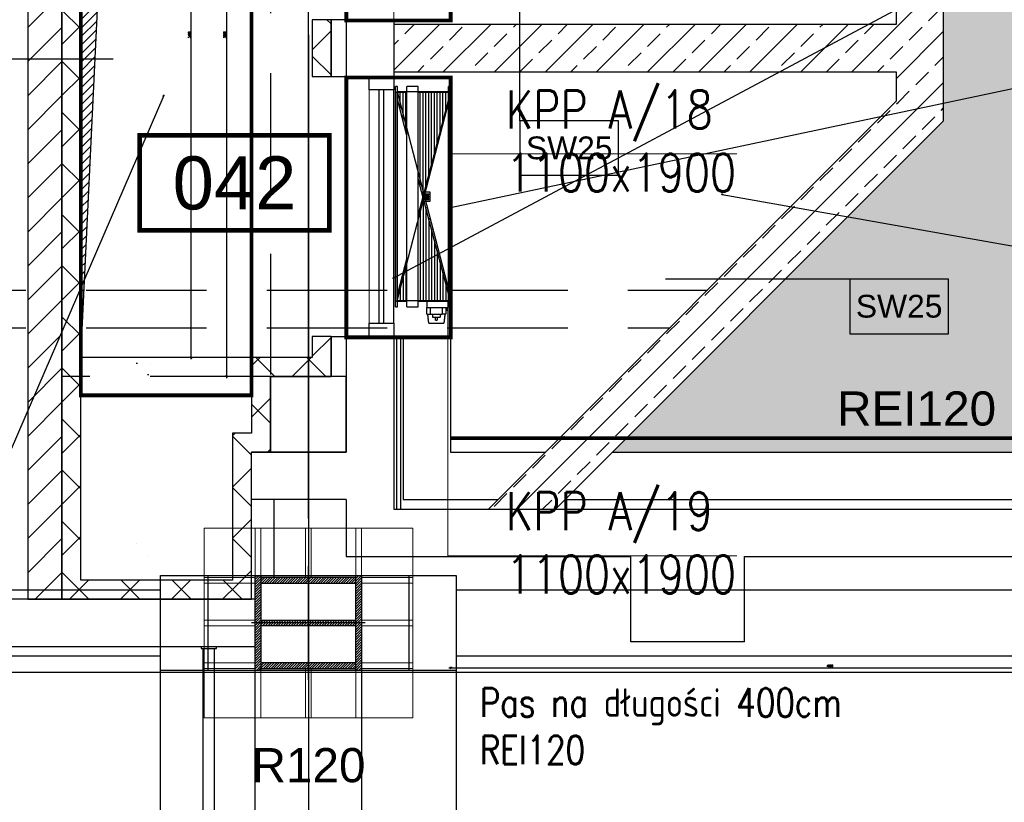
# Model space of a CAD drawing. Header units: centimetres. Extents: x -149939 to 48626, y -46000 to 152985.
# Tile 213 of 256: x -24063 to -18870, y 76055 to 80180. Entities that reach past the tile are written whole.
import ezdxf
from ezdxf.enums import TextEntityAlignment as Align

# ---------------------------------------------------------------- set-up
doc = ezdxf.new("R2010")
doc.units = ezdxf.units.CM
doc.header["$LTSCALE"] = 50
doc.header["$PDMODE"] = 35
doc.header["$PDSIZE"] = 0.1
for name, pattern in [('01-103-Went PP_poziom-0_5$0$DASHED', [0.75, 0.5, -0.25]), ('Kondygnacja  -0_5$0$DOT2', [3.175, 0, -3.175]), ('Kondygnacja  -0_5$0$HIDDEN', [9.525, 6.35, -3.175]), ('Kondygnacja  -0_5$0$HIDDEN2', [4.7625, 3.175, -1.5875]), ('Osie rzutów$0$DASHDOT2', [12.7, 6.35, -3.175, 0, -3.175]), ('SU Lampy kwadratowe  -1$0$HIDDENX2', [19.05, 12.7, -6.35])]:
    doc.linetypes.add(name, pattern=pattern)
doc.layers.get('0').update_dxf_attribs({"color": 8})
doc.layers.get('DEFPOINTS').update_dxf_attribs({"color": 8})
for name, color, linetype in [('01-103-Went PP_poziom-0_5$0$L_Nawiew', 7, 'Continuous'), ('bgde-nawiewEXP', 7, 'Continuous'), ('bgde_otwory', 250, 'Continuous'), ('Kondygnacja  -0_5$0$ARCH_CIENKIE_IST', 8, 'Continuous'), ('Kondygnacja  -0_5$0$ARCH_GRUNT', 8, 'Continuous'), ('Kondygnacja  -0_5$0$ARCH_INFO_ODPORNOŚĆ OGNIOWA', 8, 'Continuous'), ('Kondygnacja  -0_5$0$ARCH_INFO_OPISY', 8, 'Continuous'), ('Kondygnacja  -0_5$0$ARCH_INFO_OPISY_PRZEGRODY', 8, 'Continuous'), ('Kondygnacja  -0_5$0$ARCH_KONSTR_POWYŻEJ RZUTU', 8, 'Kondygnacja  -0_5$0$HIDDEN'), ('Kondygnacja  -0_5$0$ARCH_KONSTR_POWYŻEJ RZUTU_IST', 8, 'Kondygnacja  -0_5$0$HIDDEN2'), ('Kondygnacja  -0_5$0$ARCH_MUROWANE', 8, 'Continuous'), ('Kondygnacja  -0_5$0$ARCH_MUROWANE_IST', 8, 'Continuous'), ('Kondygnacja  -0_5$0$ARCH_OCIEPLENIE', 8, 'Continuous'), ('Kondygnacja  -0_5$0$ARCH_PROFILE', 8, 'Continuous'), ('Kondygnacja  -0_5$0$ARCH_STROP', 8, 'Continuous'), ('Kondygnacja  -0_5$0$ARCH_SZKŁO', 8, 'Continuous'), ('Kondygnacja  -0_5$0$ARCH_SŁUPY', 8, 'Continuous'), ('Kondygnacja  -0_5$0$ARCH_WYBURZENIA', 8, 'Kondygnacja  -0_5$0$DOT2'), ('Kondygnacja  -0_5$0$ARCH_WYPOSAŻENIE_SANITARNE_IST', 8, 'Continuous'), ('Kondygnacja  -0_5$0$ARCH_ŚLUSARKA_DRZWI', 8, 'Continuous'), ('Kondygnacja  -0_5$0$ARCH_ŻELBET', 8, 'Continuous'), ('Kondygnacja  -0_5$0$ARCH_ŻELBET_IST', 8, 'Continuous'), ('Osie rzutów$0$ARCH_INFO_OSIE_IST', 8, 'Osie rzutów$0$DASHDOT2'), ('Osie rzutów$0$ARCH_INFO_OSIE_OPISY_IST', 8, 'Continuous'), ('Pomieszczenia -05$0$ARCH_INFO_AREA_ETYKIETY_200', 8, 'Continuous')]:
    doc.layers.add(name, color=color, linetype=linetype)
for name, color, linetype, lineweight in [('bgde_klapy opis', 250, 'Continuous', 20), ('bgde_klapy p.poż.', 240, 'Continuous', 30), ('Kondygnacja  -0_5$0$ARCH_INFO_WYMIARY', 8, 'Continuous', 9), ('Kondygnacja  -0_5$0$ARCH_WIDOK', 8, 'Continuous', 13)]:
    doc.layers.add(name, color=color, linetype=linetype, lineweight=lineweight)
doc.styles.add('Kondygnacja  -0_5$0$Arial', font='ARIAL.TTF')
doc.styles.add('Kondygnacja  -0_5$0$Romans', font='Romans.shx', dxfattribs={"width": 0.7})
doc.styles.add('Kondygnacja  -0_5$0$ROMANS-50-CM', font='romans.shx', dxfattribs={"width": 0.8, "height": 10})
doc.styles.add('Kondygnacja  -0_5$0$Standard', font='txt')
doc.styles.add('Pomieszczenia -05$0$Arial', font='ARIAL.TTF')
doc.styles.add('st rom', font='Romans.shx', dxfattribs={"width": 0.8})
doc.dimstyles.new('Kondygnacja  -0_5$0$ISO-25', dxfattribs={"dimtxt": 2.5, "dimasz": 2.5, "dimexe": 1.25, "dimexo": 0.625, "dimtad": 1, "dimtxsty": 'Kondygnacja  -0_5$0$Standard', "dimcen": 2.5, "dimadec": 0, "dimazin": 0, "dimtfac": 1, "dimtmove": 0, "dimatfit": 3, "dimfxl": 1, "dimarcsym": 0})
doc.dimstyles.new('Kondygnacja  -0_5$0$Wymiary 1-100', dxfattribs={"dimtxt": 12, "dimasz": 10, "dimexe": 5, "dimexo": 0, "dimgap": 4, "dimtad": 1, "dimrnd": 0.5, "dimzin": 12, "dimdsep": 46, "dimtxsty": 'Kondygnacja  -0_5$0$Romans', "dimblk": 'Kondygnacja  -0_5$0$_Oblique', "dimcen": 10, "dimdle": 10, "dimclrt": 55, "dimazin": 0, "dimtfac": 1, "dimtmove": 1, "dimatfit": 3, "dimfxl": 8, "dimfxlon": 1, "dimtolj": 1, "dimtzin": 0, "dimarcsym": 0})
pattern_1 = [(45, (-121140, -45000), (-134.70384, 134.70384), []), (45, (-121005.3, -45000), (-134.70384, 134.70384), [95.25, -47.625])]
pattern_2 = [(45, (-121140, -45000), (-134.70384, 134.70384), []), (135, (-121140, -45000), (-134.70384, -134.70384), [])]
pattern_3 = [(45, (-34513.117, 44630.142), (-6.735192, 6.735192), [])]

# ---------------------------------------------------------------- blocks, each defined once
blk = doc.blocks.new('Osie rzutów')
at = {"layer": 'Osie rzutów$0$ARCH_INFO_OSIE_IST', "ltscale": 10}
for p, q in [((9860, 12255), (9860, 14290.38)), ((9860, 12510), (9860, 4623.26)), ((4436.04, 12310), (13655, 12310)), ((9860, 12170), (9860, 12230)), ((4436.04, 12200), (13655, 12200)), ((9890, 12200), (9830, 12200))]:
    blk.add_line(p, q, dxfattribs=at)
blk = doc.blocks.new('Kondygnacja  -0_5$0$_Dot')
at = {"color": 0, "linetype": 'ByBlock', "lineweight": -2}
blk.add_line((-0.5, 0), (-1, 0), dxfattribs=at)
at = {"color": 0, "linetype": 'ByBlock', "const_width": 0.5}
blk.add_lwpolyline([(-0.25, 0, 1), (0.25, 0, 1)], format="xyb", close=True, dxfattribs=at)
blk = doc.blocks.new('Kondygnacja  -0_5$0$_Oblique')
at = {"color": 0, "linetype": 'ByBlock', "lineweight": -2}
blk.add_line((-0.5, -0.5), (0.5, 0.5), dxfattribs=at)
blk = doc.blocks.new('*D117')
at = {"layer": 'DEFPOINTS', "color": 0}
for p in [(-17790, 77900), (-21790, 76763.8), (-17790, 76763.8)]:
    blk.add_point(p, dxfattribs=at)
at = {"layer": 'Kondygnacja  -0_5$0$ARCH_INFO_WYMIARY', "color": 0, "lineweight": -2}
for p, q in [((-21800, 76763.8), (-17780, 76763.8)), ((-21790, 76763.8), (-21790, 76768.8)), ((-17790, 76771.8), (-17790, 76758.8))]:
    blk.add_line(p, q, dxfattribs=at)
at = {"layer": 'Kondygnacja  -0_5$0$ARCH_INFO_WYMIARY', "color": 0, "linetype": 'ByBlock', "lineweight": -2, "xscale": 10, "yscale": 10, "zscale": 10, "rotation": 180}
blk.add_blockref('Kondygnacja  -0_5$0$_Oblique', (-21790, 76763.8), dxfattribs=at)
at = {"layer": 'Kondygnacja  -0_5$0$ARCH_INFO_WYMIARY', "color": 0, "linetype": 'ByBlock', "lineweight": -2, "xscale": 10, "yscale": 10, "zscale": 10}
blk.add_blockref('Kondygnacja  -0_5$0$_Oblique', (-17790, 76763.8), dxfattribs=at)
at = {"layer": 'Kondygnacja  -0_5$0$ARCH_INFO_WYMIARY', "color": 55, "insert": (-19790, 76773.8), "char_height": 12, "attachment_point": 5, "style": 'Kondygnacja  -0_5$0$Romans'}
blk.add_mtext('\\A1;4000', dxfattribs=at)
blk = doc.blocks.new('Kondygnacja  -0_5$0$konstrukcja istniejąca -0.5')
at = {"layer": 'Kondygnacja  -0_5$0$ARCH_KONSTR_POWYŻEJ RZUTU_IST', "ltscale": 10}
for p, q in [((8738, 12217.5), (9781.55, 12217.5)), ((9938, 12217.5), (10981.55, 12217.5)), ((9781.55, 12182.5), (8738, 12182.5)), ((10981.55, 12182.5), (9938, 12182.5))]:
    blk.add_line(p, q, dxfattribs=at)
for points in [[(9938, 12175), (9782, 12175), (9782, 12225), (9938, 12225), (9938, 12175)], [(9782, 11025), (9782, 12175)], [(9832, 11025), (9832, 12175)], [(9888, 12175), (9888, 11025)], [(9938, 12175), (9938, 11025)]]:
    blk.add_lwpolyline(points, dxfattribs=at)
at = {"layer": 'Kondygnacja  -0_5$0$ARCH_KONSTR_POWYŻEJ RZUTU_IST', "ltscale": 10, "elevation": 0}
for points in [[(9807, 12225), (9807, 12175)], [(9913, 12225), (9913, 12175)]]:
    blk.add_lwpolyline(points, dxfattribs=at)
blk = doc.blocks.new('Kondygnacja  -0_5$0$wzmocnienie pod bramę -1')
at = {"layer": 'Kondygnacja  -0_5$0$ARCH_KONSTR_POWYŻEJ RZUTU', "ltscale": 5}
for p, q in [((23247.65, 9057.22, 0), (23247.65, 9243.72)), ((23253.65, 9057.22, 0), (23253.65, 9243.72))]:
    blk.add_line(p, q, dxfattribs=at)
blk.add_lwpolyline([(23246.65, 9243.72), (23254.65, 9243.72), (23254.65, 9244.72), (23246.65, 9244.72)], close=True, dxfattribs=at)
blk = doc.blocks.new('*D179')
at = {"layer": 'DEFPOINTS', "color": 0}
for p in [(-24020, 81900), (-25165.6, 12687.8), (-24020, 12492.9)]:
    blk.add_point(p, dxfattribs=at)
at = {"layer": 'Kondygnacja  -0_5$0$ARCH_INFO_WYMIARY', "color": 0, "lineweight": -2}
for p, q in [((-25175.6, 12492.9), (-24010, 12492.9)), ((-25165.6, 12500.9), (-25165.6, 12487.9)), ((-24020, 12500.9), (-24020, 12487.9))]:
    blk.add_line(p, q, dxfattribs=at)
at = {"layer": 'Kondygnacja  -0_5$0$ARCH_INFO_WYMIARY', "color": 0, "linetype": 'ByBlock', "lineweight": -2, "xscale": 10, "yscale": 10, "zscale": 10, "rotation": 180}
blk.add_blockref('Kondygnacja  -0_5$0$_Oblique', (-25165.6, 12492.9), dxfattribs=at)
at = {"layer": 'Kondygnacja  -0_5$0$ARCH_INFO_WYMIARY', "color": 0, "linetype": 'ByBlock', "lineweight": -2, "xscale": 10, "yscale": 10, "zscale": 10}
blk.add_blockref('Kondygnacja  -0_5$0$_Oblique', (-24020, 12492.9), dxfattribs=at)
at = {"layer": 'Kondygnacja  -0_5$0$ARCH_INFO_WYMIARY', "color": 55, "insert": (-24592.8, 12502.9), "char_height": 12, "attachment_point": 5, "style": 'Kondygnacja  -0_5$0$Romans'}
blk.add_mtext('\\A1;1145.5', dxfattribs=at)
blk = doc.blocks.new('Pomieszczenia -05$0$etykieta_numer')
at = {"color": 0, "linetype": 'ByBlock', "const_width": 2.44}
blk.add_lwpolyline([(-50, -50), (-50, 0), (50, 0), (50, -50)], close=True, dxfattribs=at)
at = {"color": 0, "linetype": 'ByBlock', "style": 'Pomieszczenia -05$0$Arial'}
blk.add_attdef('AECAREA:NUMBER', text='', height=28, dxfattribs=at).set_placement((0, -25), align=Align.MIDDLE)
blk = doc.blocks.new('*D212')
at = {"layer": 'DEFPOINTS', "color": 0}
for p in [(-30586.3, 81900), (-30681.1, 12489.5), (9064, 12489.5)]:
    blk.add_point(p, dxfattribs=at)
at = {"layer": 'Kondygnacja  -0_5$0$ARCH_INFO_WYMIARY', "color": 0, "lineweight": -2}
for p, q in [((-30673.1, 81900), (-30686.1, 81900)), ((-30681.1, 81910), (-30681.1, 12479.5)), ((-30673.1, 12489.5), (-30686.1, 12489.5))]:
    blk.add_line(p, q, dxfattribs=at)
at = {"layer": 'Kondygnacja  -0_5$0$ARCH_INFO_WYMIARY', "color": 0, "linetype": 'ByBlock', "lineweight": -2, "xscale": 10, "yscale": 10, "zscale": 10}
for p, rotation in [((-30681.1, 81900), 90), ((-30681.1, 12489.5), 270)]:
    blk.add_blockref('Kondygnacja  -0_5$0$_Oblique', p, dxfattribs=dict(at, rotation=rotation))
at = {"layer": 'Kondygnacja  -0_5$0$ARCH_INFO_WYMIARY', "color": 55, "insert": (-30691.1, 47194.8), "char_height": 12, "attachment_point": 5, "rotation": 90, "style": 'Kondygnacja  -0_5$0$Romans'}
blk.add_mtext('\\A1;69410.5', dxfattribs=at)
blk = doc.blocks.new('*D214')
at = {"layer": 'DEFPOINTS', "color": 0}
for p in [(-30500, 78695), (-30681.1, 77500), (9064, 77500)]:
    blk.add_point(p, dxfattribs=at)
at = {"layer": 'Kondygnacja  -0_5$0$ARCH_INFO_WYMIARY', "color": 0, "lineweight": -2}
for p, q in [((-30673.1, 78695), (-30686.1, 78695)), ((-30681.1, 78705), (-30681.1, 77490)), ((-30673.1, 77500), (-30686.1, 77500))]:
    blk.add_line(p, q, dxfattribs=at)
at = {"layer": 'Kondygnacja  -0_5$0$ARCH_INFO_WYMIARY', "color": 0, "linetype": 'ByBlock', "lineweight": -2, "xscale": 10, "yscale": 10, "zscale": 10}
for p, rotation in [((-30681.1, 78695), 90), ((-30681.1, 77500), 270)]:
    blk.add_blockref('Kondygnacja  -0_5$0$_Oblique', p, dxfattribs=dict(at, rotation=rotation))
at = {"layer": 'Kondygnacja  -0_5$0$ARCH_INFO_WYMIARY', "color": 55, "insert": (-30691.1, 78097.5), "char_height": 12, "attachment_point": 5, "rotation": 90, "style": 'Kondygnacja  -0_5$0$Romans'}
blk.add_mtext('\\A1;1195', dxfattribs=at)
blk = doc.blocks.new('*D218')
at = {"layer": 'DEFPOINTS', "color": 0}
for p in [(-29180, 78695), (-24020, 12369.5), (-24020, 12070.3)]:
    blk.add_point(p, dxfattribs=at)
at = {"layer": 'Kondygnacja  -0_5$0$ARCH_INFO_WYMIARY', "color": 0, "lineweight": -2}
for p, q in [((-29190, 12070.3), (-24010, 12070.3)), ((-29180, 12078.3), (-29180, 12065.3)), ((-24020, 12078.3), (-24020, 12065.3))]:
    blk.add_line(p, q, dxfattribs=at)
at = {"layer": 'Kondygnacja  -0_5$0$ARCH_INFO_WYMIARY', "color": 0, "linetype": 'ByBlock', "lineweight": -2, "xscale": 10, "yscale": 10, "zscale": 10, "rotation": 180}
blk.add_blockref('Kondygnacja  -0_5$0$_Oblique', (-29180, 12070.3), dxfattribs=at)
at = {"layer": 'Kondygnacja  -0_5$0$ARCH_INFO_WYMIARY', "color": 0, "linetype": 'ByBlock', "lineweight": -2, "xscale": 10, "yscale": 10, "zscale": 10}
blk.add_blockref('Kondygnacja  -0_5$0$_Oblique', (-24020, 12070.3), dxfattribs=at)
at = {"layer": 'Kondygnacja  -0_5$0$ARCH_INFO_WYMIARY', "color": 55, "insert": (-26600, 12080.3), "char_height": 12, "attachment_point": 5, "style": 'Kondygnacja  -0_5$0$Romans'}
blk.add_mtext('\\A1;5160', dxfattribs=at)
blk = doc.blocks.new('*D234')
at = {"layer": 'DEFPOINTS', "color": 0}
for p in [(-23157.7, 81800), (9804.9, 81800), (-23090.8, 78400)]:
    blk.add_point(p, dxfattribs=at)
at = {"layer": 'Kondygnacja  -0_5$0$ARCH_INFO_WYMIARY', "color": 0, "lineweight": -2}
for p, q in [((-23149.7, 81800), (-23162.7, 81800)), ((-23157.7, 78390), (-23157.7, 81810)), ((-23149.7, 78400), (-23162.7, 78400))]:
    blk.add_line(p, q, dxfattribs=at)
at = {"layer": 'Kondygnacja  -0_5$0$ARCH_INFO_WYMIARY', "color": 0, "linetype": 'ByBlock', "lineweight": -2, "xscale": 10, "yscale": 10, "zscale": 10}
for p, rotation in [((-23157.7, 81800), 90), ((-23157.7, 78400), 270)]:
    blk.add_blockref('Kondygnacja  -0_5$0$_Oblique', p, dxfattribs=dict(at, rotation=rotation))
at = {"layer": 'Kondygnacja  -0_5$0$ARCH_INFO_WYMIARY', "color": 55, "insert": (-23167.7, 80100), "char_height": 12, "attachment_point": 5, "rotation": 90, "style": 'Kondygnacja  -0_5$0$Romans'}
blk.add_mtext('\\A1;3400', dxfattribs=at)
blk = doc.blocks.new('*D254')
at = {"layer": 'DEFPOINTS', "color": 0}
for p in [(-23840, 81900), (-22971.6, 78300), (-22740, 78300)]:
    blk.add_point(p, dxfattribs=at)
at = {"layer": 'Kondygnacja  -0_5$0$ARCH_INFO_WYMIARY', "color": 0, "lineweight": -2}
for p, q in [((-22979.6, 81900), (-22966.6, 81900)), ((-22971.6, 81910), (-22971.6, 78290)), ((-22963.6, 78300), (-22976.6, 78300))]:
    blk.add_line(p, q, dxfattribs=at)
at = {"layer": 'Kondygnacja  -0_5$0$ARCH_INFO_WYMIARY', "color": 0, "linetype": 'ByBlock', "lineweight": -2, "xscale": 10, "yscale": 10, "zscale": 10}
for p, rotation in [((-22971.6, 81900), 90), ((-22971.6, 78300), 270)]:
    blk.add_blockref('Kondygnacja  -0_5$0$_Oblique', p, dxfattribs=dict(at, rotation=rotation))
at = {"layer": 'Kondygnacja  -0_5$0$ARCH_INFO_WYMIARY', "color": 55, "insert": (-22981.6, 80100), "char_height": 12, "attachment_point": 5, "rotation": 90, "style": 'Kondygnacja  -0_5$0$Romans'}
blk.add_mtext('\\A1;3600', dxfattribs=at)
blk = doc.blocks.new('*U517')
at = {"layer": '01-103-Went PP_poziom-0_5$0$L_Nawiew', "color": 7, "linetype": '01-103-Went PP_poziom-0_5$0$DASHED', "lineweight": -3}
for p, q in [((-145, 581.5), (-135, 581.5)), ((-145, -581.5), (-145, 581.5)), ((-135, -581.5), (-135, 581.5)), ((25, 581.5), (85, 581.5)), ((25, -581.5), (25, 581.5)), ((85, -581.5), (85, 581.5)), ((135, 581.5), (145, 581.5)), ((135, -581.5), (135, 581.5)), ((145, -581.5), (145, 581.5)), ((-145, 550), (25, 550)), ((85, 550), (145, 550)), ((25, -550), (-145, -550)), ((-130, -550), (-130, -585)), ((-20, -550), (-20, -585)), ((145, -550), (85, -550)), ((-135, -581.5), (-145, -581.5)), ((-20, -585), (-130, -585)), ((-125, -582.5), (-125, -602.5)), ((-120.01, -585), (-120.01, -620)), ((-120.01, -620), (-100, -620)), ((-115, -620), (-110, -666)), ((-100, -585), (-100, -620)), ((-40, -620), (-100, -620)), ((-90, -620), (-90, -635.5)), ((-50, -620), (-50, -635.5)), ((-40, -620), (-40, -585)), ((-19.99, -620), (-40, -620)), ((-30, -666), (-25, -620)), ((-19.99, -620), (-19.99, -585)), ((85, -581.5), (25, -581.5)), ((145, -581.5), (135, -581.5)), ((-30, -666), (-110, -666)), ((-50, -635.5), (-90, -635.5)), ((-66, -651), (-74, -651))]:
    blk.add_line(p, q, dxfattribs=at)
blk = doc.blocks.new('*U518')
at = {"color": 0, "linetype": 'ByBlock', "lineweight": -2}
for p, q in [((-145, 581.5), (-135, 581.5)), ((-145, -581.5), (-145, 581.5)), ((-135, -581.5), (-135, 581.5)), ((25, 581.5), (85, 581.5)), ((25, -581.5), (25, 581.5)), ((85, -581.5), (85, 581.5)), ((135, 581.5), (145, 581.5)), ((135, -581.5), (135, 581.5)), ((145, -581.5), (145, 581.5)), ((-135, 550), (25, 550)), ((85, 550), (135, 550)), ((25, -550), (-135, -550)), ((-130, -550), (-130, -585)), ((-20, -550), (-20, -585)), ((135, -550), (85, -550)), ((-135, -581.5), (-145, -581.5)), ((-20, -585), (-130, -585)), ((-125, -585), (-125, -602.5)), ((-120, -585), (-120, -620)), ((-120, -620), (-100, -620)), ((-115, -620), (-110, -666)), ((-100, -585), (-100, -620)), ((-40, -620), (-100, -620)), ((-90, -620), (-90, -635.5)), ((-50, -620), (-50, -635.5)), ((-40, -620), (-40, -585)), ((-20, -620), (-40, -620)), ((-30, -666), (-25, -620)), ((-20, -620), (-20, -585)), ((-20, -585), (-20, -585)), ((85, -581.5), (25, -581.5)), ((145, -581.5), (135, -581.5)), ((-30, -666), (-110, -666)), ((-50, -635.5), (-90, -635.5)), ((-74, -635.5), (-74, -651)), ((-66, -651), (-74, -651)), ((-66, -651), (-66, -635.5))]:
    blk.add_line(p, q, dxfattribs=at)
at = {"linetype": 'Continuous', "lineweight": -3}
for p, q in [((-120, 455.2), (-120, 550)), ((-105, 398.3), (-105, 550)), ((-90, 341.4), (-90, 550)), ((-75, 284.5), (-75, 550)), ((-60, 227.6), (-60, 550)), ((-45, 170.7), (-45, 550)), ((-30, 113.8), (-30, 550)), ((-15, 56.9), (-15, 550)), ((0, 0), (0, 550)), ((0, 0), (0, 550)), ((15, 56.9), (15, 550)), ((90, 341.4), (90, 550)), ((105, 398.3), (105, 550)), ((120, 455.2), (120, 550)), ((-135, 512.1), (25, -94.8)), ((85, 322.4), (135, 512.1)), ((-135, -512.1), (25, 94.8)), ((-35, 25), (-35, -25)), ((0, 25), (-35, 25)), ((-13.1, 15.5), (-30.6, 15.5)), ((-30.6, 15.5), (-30.6, 9.5)), ((-13.1, 9.5), (-30.6, 9.5)), ((-13.1, 3), (-30.6, 3)), ((-30.6, 3), (-30.6, -3)), ((-13.1, 17.5), (-4.4, 12.5)), ((-13.1, 17.5), (-13.1, 15.5)), ((-13.1, 7.5), (-4.4, 12.5)), ((-13.1, 7.5), (-13.1, 9.5)), ((-13.1, 5), (-4.4, 0)), ((-13.1, 5), (-13.1, 3)), ((-13.1, -5), (-4.4, 0)), ((0, -25), (0, 25)), ((0, 0), (0, -550)), ((0, 0), (0, -550)), ((-35, -25), (0, -25)), ((-13.1, -3), (-30.6, -3)), ((-13.1, -9.5), (-30.6, -9.5)), ((-30.6, -9.5), (-30.6, -15.5)), ((-13.1, -15.5), (-30.6, -15.5)), ((-13.1, -5), (-13.1, -3)), ((-13.1, -7.5), (-4.4, -12.5)), ((-13.1, -7.5), (-13.1, -9.5)), ((-13.1, -17.5), (-4.4, -12.5)), ((-13.1, -17.5), (-13.1, -15.5)), ((-15, -56.9), (-15, -550)), ((15, -56.9), (15, -550)), ((-30, -113.8), (-30, -550)), ((-45, -170.7), (-45, -550)), ((-60, -227.6), (-60, -550)), ((-75, -284.5), (-75, -550)), ((-90, -341.4), (-90, -550)), ((85, -322.4), (135, -512.1)), ((90, -341.4), (90, -550)), ((-105, -398.3), (-105, -550)), ((105, -398.3), (105, -550)), ((-120, -455.2), (-120, -550)), ((120, -455.2), (120, -550))]:
    blk.add_line(p, q, dxfattribs=at)
at = {"layer": '01-103-Went PP_poziom-0_5$0$L_Nawiew', "color": 7, "linetype": '01-103-Went PP_poziom-0_5$0$DASHED', "lineweight": -3}
blk.add_line((-125, -585), (-125, -582.5), dxfattribs=at)

msp = doc.modelspace()

# ---------------------------------------------------------------- hatches: boundary and pattern name
at = {"layer": 'Kondygnacja  -0_5$0$ARCH_GRUNT', "linetype": 'Continuous', "lineweight": 5}
h = msp.add_hatch(dxfattribs=at)
h.set_pattern_fill('EARTH', color=256, scale=150.000081, angle=45, style=0)
h.set_pattern_definition([(45, (-121140, -45000), (-1e-09, 1347.039), [952.5005, -952.5005]), (45, (-121392.6, -44747.4), (-1e-09, 1347.039), [952.5005, -952.5005]), (45, (-121645.1, -44494.9), (-1e-09, 1347.039), [952.5005, -952.5005]), (135, (-121645.1, -44326.5), (-1347.039, -1e-09), [952.5005, -952.5005]), (135, (-121392.6, -44073.9), (-1347.039, -1e-09), [952.5005, -952.5005]), (135, (-121140, -43821.3), (-1347.039, -1e-09), [952.5005, -952.5005])])
h.paths.add_polyline_path([(-109800.334, 65464.54), (-97514.874, 77750), (-71890, 77750), (-71890, 102550), (-45638.959, 102550), (-33938.959, 90850), (-21790, 90850), (-21790, 82420), (-19190, 82420), (-19190, 79646.447), (-20488.223, 78348.223), (-20936.447, 77900), (-10065.736, 77900), (13934.264, 53900), (20210, 53900), (20210, 43250), (19310, 43250), (19310, 42946.447), (17513.553, 41150), (14360, 41150), (14360, 40060), (28010, 40070.689), (28010, 44557.06), (28010, 49088.932), (24210, 51112.647), (24210, 57900), (15591.118, 57900), (-8408.882, 81900), (-15190, 81900), (-15190, 86020), (-17790, 86020), (-17790, 94850), (-32282.105, 94850), (-43982.105, 106550), (-75890, 106550), (-75890, 81750), (-99171.728, 81750), (-112628.761, 68292.967)])
at = {"layer": 'Kondygnacja  -0_5$0$ARCH_MUROWANE', "linetype": 'Continuous'}
h = msp.add_hatch(dxfattribs=at)
h.set_pattern_fill('ANSI31', color=256, scale=40, style=0)
h.set_pattern_definition([(45, (-121140, -45000), (-89.80256, 89.80256), [])])
h.paths.add_polyline_path([(-24020, 77125), (-23840, 77125), (-23840, 81900), (-24020, 82150)], flags=0)
at = {"layer": 'Kondygnacja  -0_5$0$ARCH_OCIEPLENIE', "linetype": 'Continuous'}
h = msp.add_hatch(dxfattribs=at)
h.set_pattern_fill('ANSI37', color=256, scale=60, angle=-360, style=0)
h.set_pattern_definition(pattern_2)
h.paths.add_polyline_path([(-23740, 81800), (-23840, 81900), (-23840, 77125), (-23740, 77225)], flags=0)
h = msp.add_hatch(dxfattribs=at)
h.set_pattern_fill('ANSI37', color=256, scale=60, angle=-360, style=0)
h.set_pattern_definition(pattern_2)
h.paths.add_polyline_path([(-22420, 80180), (-22520, 80180), (-22520, 79880), (-22420, 79880)], flags=0)
h = msp.add_hatch(dxfattribs=at)
h.set_pattern_fill('ANSI37', color=256, scale=60, angle=-360, style=0)
h.set_pattern_definition(pattern_2)
h.paths.add_polyline_path([(-22420, 78510), (-22520, 78510), (-22520, 78400), (-22420, 78300)], flags=0)
h = msp.add_hatch(dxfattribs=at)
h.set_pattern_fill('ANSI37', color=256, scale=60, style=0)
h.set_pattern_definition(pattern_2)
h.paths.add_polyline_path([(-22840, 78400), (-22740, 78300), (-22420, 78300), (-22520, 78400)], flags=0)
h = msp.add_hatch(dxfattribs=at)
h.set_pattern_fill('ANSI37', color=256, scale=60, angle=-360, style=0)
h.set_pattern_definition(pattern_2)
h.paths.add_polyline_path([(-22740, 78300), (-22840, 78400), (-22840, 78000), (-22740, 77900)], flags=0)
h = msp.add_hatch(dxfattribs=at)
h.set_pattern_fill('ANSI37', color=256, scale=60, style=0)
h.set_pattern_definition([(45, (-121140, -45000), (-134.70384, 134.70384), []), (135, (-121140, -45000), (-134.70384, -134.70384), [])])
h.paths.add_polyline_path([(-22940, 77225), (-22840, 77125), (-22840, 77900), (-22940, 78000)], flags=0)
h = msp.add_hatch(dxfattribs=at)
h.set_pattern_fill('ANSI37', color=256, scale=60, style=0)
h.set_pattern_definition(pattern_2)
h.paths.add_polyline_path([(-22940, 78000), (-22840, 77900), (-22740, 77900), (-22840, 78000)], flags=0)
h = msp.add_hatch(dxfattribs=at)
h.set_pattern_fill('ANSI37', color=256, scale=60, style=0)
h.set_pattern_definition(pattern_2)
h.paths.add_polyline_path([(-22840, 77125), (-22940, 77225), (-23740, 77225), (-23840, 77125)], flags=0)
at = {"layer": 'Kondygnacja  -0_5$0$ARCH_SŁUPY'}
h = msp.add_hatch(dxfattribs=at)
h.set_pattern_fill('ANSI31', color=256, scale=3, style=0)
h.set_pattern_definition(pattern_3)
h.paths.add_polyline_path([(-22820, 77250), (-22820, 76750), (-22790, 76750), (-22790, 77250)])
h = msp.add_hatch(dxfattribs=at)
h.set_pattern_fill('ANSI31', color=256, scale=3, style=0)
h.set_pattern_definition(pattern_3)
h.paths.add_polyline_path([(-22290, 77210), (-22290, 77240), (-22790, 77240), (-22790, 77210)])
h = msp.add_hatch(dxfattribs=at)
h.set_pattern_fill('ANSI31', color=256, scale=3, style=0)
h.set_pattern_definition(pattern_3)
h.paths.add_polyline_path([(-22290, 76750), (-22260, 76750), (-22260, 77250), (-22290, 77250)])
h = msp.add_hatch(dxfattribs=at)
h.set_pattern_fill('ANSI31', color=256, scale=3, style=0)
h.set_pattern_definition(pattern_3)
h.paths.add_polyline_path([(-22290, 76985), (-22290, 77015), (-22790, 77015), (-22790, 76985)])
h = msp.add_hatch(dxfattribs=at)
h.set_pattern_fill('ANSI31', color=256, scale=3, style=0)
h.set_pattern_definition(pattern_3)
h.paths.add_polyline_path([(-22290, 76760), (-22290, 76790), (-22790, 76790), (-22790, 76760)])
at = {"layer": 'Kondygnacja  -0_5$0$ARCH_WIDOK'}
h = msp.add_hatch(dxfattribs=at)
h.set_pattern_fill('ANSI31', color=256, scale=10, angle=-90, style=0)
h.set_pattern_definition([(225, (47388.482, -58067.393), (-22.45064, 22.45064), [])])
h.paths.add_polyline_path([(-23740, 78400), (-23584.949, 81628.748), (-22840, 81800), (-23740, 81800)])
at = {"layer": 'Kondygnacja  -0_5$0$ARCH_ŻELBET', "linetype": 'Continuous'}
h = msp.add_hatch(dxfattribs=at)
h.set_pattern_fill('ANSI33', color=256, scale=30, angle=-360, style=0)
h.set_pattern_definition(pattern_1)
h.paths.add_polyline_path([(-19190, 82420), (-19440, 82170), (-19440, 80155), (-19377.5, 80030), (-19190, 80030)], flags=0)
h.paths.add_polyline_path([(-19190, 80030), (-19377.5, 80030), (-19440, 79905), (-19440, 79750), (-19190, 79646.447)], flags=0)
h = msp.add_hatch(dxfattribs=at)
h.set_pattern_fill('ANSI33', color=256, scale=30, style=0)
h.set_pattern_definition(pattern_1)
h.paths.add_polyline_path([(-22090, 80155), (-22090, 79905), (-19440, 79905), (-19377.5, 80030), (-19440, 80155)], flags=0)
h = msp.add_hatch(dxfattribs=at)
h.set_pattern_fill('ANSI33', color=256, scale=30, angle=-360, style=0)
h.set_pattern_definition([(45, (-121140, -45000), (-134.70384, 134.70384), []), (45, (-121005.3, -45000), (-134.70384, 134.70384), [95.25, -47.625])])
h.paths.add_polyline_path([(-19190, 79646.447), (-19440, 79750), (-21590, 77600), (-21236.447, 77600)], flags=0)

# ---------------------------------------------------------------- linework, layer by layer
at = {"layer": 'bgde-nawiewEXP', "linetype": 'Continuous'}
msp.add_lwpolyline([(-38683.507, 75638.178), (-10227.721, 75638.178), (-10227.721, 76738.178), (-24162.434, 76738.178)], dxfattribs=at)
at = {"layer": 'bgde_klapy opis'}
for p, q in [((-20279.775, 79473.758, -177.598), (-21804.399, 79473.758, -177.598)), ((-21804.399, 77354.316), (-21804.399, 78697.82, 674.041)), ((-20279.775, 77354.316), (-21804.399, 77354.316))]:
    msp.add_line(p, q, dxfattribs=at)
at = {"layer": 'bgde_klapy p.poż.'}
for p, q in [((-22072.539, 79801.301, 674.041), (-21784.767, 78697.82, 674.041)), ((-22072.539, 78697.82, 674.041), (-21784.767, 79801.301, 674.041))]:
    msp.add_line(p, q, dxfattribs=at)
at = {"layer": 'bgde_klapy p.poż.', "elevation": 674.041}
msp.add_lwpolyline([(-22072.539, 79801.301), (-21784.767, 79801.301), (-21784.767, 78697.82), (-22072.539, 78697.82)], close=True, dxfattribs=at)
at = {"layer": 'bgde_otwory', "ltscale": 6}
msp.add_line((-21790, 79190.781, 1615), (-18479.47, 79890.106, 1920), dxfattribs=at)
at = {"layer": 'bgde_otwory', "const_width": 20}
for points, elevation in [([(-23740, 82000), (-22840, 82000), (-22840, 78200), (-23740, 78200)], 1920), ([(-22340, 80176.048), (-22340, 81546.048), (-21790, 81546.048), (-21790, 80176.048)], 1615), ([(-22340, 78505.781), (-22340, 79875.781), (-21790, 79875.781), (-21790, 78505.781)], 1615)]:
    msp.add_lwpolyline(points, close=True, dxfattribs=dict(at, elevation=elevation))
at = {"layer": 'Kondygnacja  -0_5$0$ARCH_CIENKIE_IST', "ltscale": 4}
for p, q in [((-22075, 78510), (-22075, 77600)), ((-22055, 78510), (-22055, 77600))]:
    msp.add_line(p, q, dxfattribs=at)
for points in [[(-22055, 80180), (-22075, 80180)], [(-22075, 79880), (-22055, 79880)], [(-22055, 78510), (-22075, 78510)]]:
    msp.add_lwpolyline(points, dxfattribs=at)
at = {"layer": 'Kondygnacja  -0_5$0$ARCH_INFO_ODPORNOŚĆ OGNIOWA', "const_width": 20}
msp.add_lwpolyline([(-21790, 77974.18), (-17790, 77974.18)], dxfattribs=at)
at = {"layer": 'Kondygnacja  -0_5$0$ARCH_INFO_OPISY_PRZEGRODY'}
for points in [[(-21424.54, 79647.631), (-21424.54, 80495.609)], [(-24324.005, 79973.527), (-23569.932, 79973.527)], [(-19684.68, 78812.827), (-20657.623, 78812.827)]]:
    msp.add_lwpolyline(points, dxfattribs=at)
for points in [[(-21424.54, 79359.631), (-20904.54, 79359.631), (-20904.54, 79647.631), (-21424.54, 79647.631), (-21424.54, 79359.631)], [(-19684.68, 78524.827), (-19164.68, 78524.827), (-19164.68, 78812.827), (-19684.68, 78812.827), (-19684.68, 78524.827)]]:
    msp.add_lwpolyline(points, close=True, dxfattribs=at)
at = {"layer": 'Kondygnacja  -0_5$0$ARCH_MUROWANE', "linetype": 'Continuous'}
for p, q in [((-24020, 82150), (-24020, 77125)), ((-23840, 77125), (-23840, 81900)), ((-24020, 77125), (-23840, 77125))]:
    msp.add_line(p, q, dxfattribs=at)
at = {"layer": 'Kondygnacja  -0_5$0$ARCH_MUROWANE_IST', "ltscale": 4}
for p, q in [((-22420, 80180), (-22420, 79880)), ((-22040, 78510), (-22040, 77650)), ((-21790, 78510), (-21790, 77900)), ((-21790, 77900), (-21290, 77900)), ((-21790, 77900), (-21290, 77900)), ((-20936.447, 77900), (-10065.736, 77900)), ((-20936.447, 77900), (-19118.91, 77900)), ((-22040, 77650), (-21540, 77650)), ((-22040, 77650), (-21540, 77650)), ((-21186.447, 77650), (-10169.289, 77650)), ((-21186.447, 77650), (-19118.91, 77650))]:
    msp.add_line(p, q, dxfattribs=at)
for points in [[(-22340, 80180), (-22420, 80180)], [(-22420, 79880), (-22340, 79880)], [(-22420, 78510), (-22340, 78510)], [(-22420, 78510), (-22420, 78300)], [(-22040, 78510), (-21790, 78510)]]:
    msp.add_lwpolyline(points, dxfattribs=at)
at = {"layer": 'Kondygnacja  -0_5$0$ARCH_OCIEPLENIE', "linetype": 'Continuous'}
for p, q in [((-23840, 81900), (-23840, 77125)), ((-23740, 77225), (-23740, 81800)), ((-22420, 80180), (-22520, 80180)), ((-22520, 80180), (-22520, 79880)), ((-22420, 79880), (-22420, 80180)), ((-22520, 79880), (-22420, 79880)), ((-22420, 78510), (-22520, 78510)), ((-22520, 78510), (-22520, 78400)), ((-22420, 78300), (-22420, 78510)), ((-22740, 78400), (-23740, 78400)), ((-22520, 78400), (-22840, 78400)), ((-22840, 78400), (-22840, 78000)), ((-22740, 78300), (-22420, 78300)), ((-22740, 77900), (-22740, 78300)), ((-22940, 78000), (-22940, 77225)), ((-22840, 78000), (-22940, 78000)), ((-22840, 77125), (-22840, 77900)), ((-22840, 77900), (-22740, 77900)), ((-22940, 77225), (-23740, 77225)), ((-23840, 77125), (-22840, 77125))]:
    msp.add_line(p, q, dxfattribs=at)
at = {"layer": 'Kondygnacja  -0_5$0$ARCH_PROFILE'}
for points in [[(-22090, 79810), (-22220, 79810), (-22220, 79880), (-22090, 79880)], [(-22090, 78510), (-22220, 78510), (-22220, 78580), (-22090, 78580)]]:
    msp.add_lwpolyline(points, close=True, dxfattribs=at)
at = {"layer": 'Kondygnacja  -0_5$0$ARCH_STROP'}
msp.add_lwpolyline([(-23740, 81800), (-22840, 81800), (-22840, 78400), (-23740, 78400)], close=True, dxfattribs=at)
msp.add_lwpolyline([(-23740, 78400), (-23584.949, 81628.748), (-22840, 81800)], dxfattribs=at)
at = {"layer": 'Kondygnacja  -0_5$0$ARCH_SZKŁO'}
for points in [[(-22167.5, 78580), (-22167.5, 79810)], [(-22142.5, 78580), (-22142.5, 79810)]]:
    msp.add_lwpolyline(points, dxfattribs=at)
at = {"layer": 'Kondygnacja  -0_5$0$ARCH_SŁUPY'}
for p, q in [((-22790, 77015), (-22290, 77015)), ((-22290, 76985), (-22790, 76985))]:
    msp.add_line(p, q, dxfattribs=at)
for points in [[(-22820, 77250), (-22790, 77250), (-22790, 76750), (-22820, 76750)], [(-22290, 77250), (-22260, 77250), (-22260, 76750), (-22290, 76750)]]:
    msp.add_lwpolyline(points, close=True, dxfattribs=at)
for points in [[(-22290, 77240), (-22790, 77240)], [(-22790, 77210), (-22290, 77210)], [(-22290, 76790), (-22790, 76790)], [(-22790, 76760), (-22290, 76760)]]:
    msp.add_lwpolyline(points, dxfattribs=at)
at = {"layer": 'Kondygnacja  -0_5$0$ARCH_WIDOK'}
for points in [[(-23740, 78400), (-23584.949, 81628.748), (-22840, 81800), (-23740, 81800)], [(-21990, 77500), (-21990, 76500), (-23090, 76500), (-23090, 77500)]]:
    msp.add_lwpolyline(points, close=True, dxfattribs=at)
at = {"layer": 'Kondygnacja  -0_5$0$ARCH_WIDOK', "linetype": 'Kondygnacja  -0_5$0$HIDDEN', "ltscale": 2}
for points in [[(-22340, 80180), (-22340, 81550)], [(-22090, 80179.966), (-22090, 81550)], [(-21790, 80180), (-21790, 81550)], [(-22340, 79880), (-22340, 78510)], [(-22090, 79880), (-22090, 78510)], [(-21790, 79880), (-21790, 78510)]]:
    msp.add_lwpolyline(points, dxfattribs=at)
at = {"layer": 'Kondygnacja  -0_5$0$ARCH_WIDOK'}
for points in [[(-22220, 79810), (-22220, 78580)], [(-22820, 77500), (-22820, 77250)], [(-22790, 77500), (-22790, 77250)], [(-22555, 77500), (-22555, 77240)], [(-22525, 77500), (-22525, 77240)], [(-22290, 77500), (-22290, 77250)], [(-22260, 77500), (-22260, 77250)], [(-23090, 77240), (-22820, 77240)], [(-22260, 77240), (-21990, 77240)], [(-23090, 77210), (-22820, 77210)], [(-22260, 77210), (-21990, 77210)], [(-23090, 77015), (-22820, 77015)], [(-22260, 77015), (-21990, 77015)], [(-23090, 76985), (-22820, 76985)], [(-22260, 76985), (-21990, 76985)], [(-23090, 76790), (-22820, 76790)], [(-23090, 76760), (-22820, 76760)], [(-22820, 76750), (-22820, 76500)], [(-22790, 76750), (-22790, 76500)], [(-22555, 76760), (-22555, 76500)], [(-22525.06, 76760), (-22525.06, 76500)], [(-22290, 76750), (-22290, 76500)], [(-22260, 76790), (-21990, 76790)], [(-22260, 76760), (-21990, 76760)], [(-22260, 76750), (-22260, 76500)]]:
    msp.add_lwpolyline(points, dxfattribs=at)
at = {"layer": 'Kondygnacja  -0_5$0$ARCH_WYBURZENIA', "ltscale": 4}
for p, q in [((-22075, 80180), (-22075, 79880)), ((-22055, 80180), (-22055, 79880)), ((-22040, 80180), (-22040, 79880)), ((-21790, 80180), (-21790, 79880))]:
    msp.add_line(p, q, dxfattribs=at)
at = {"layer": 'Kondygnacja  -0_5$0$ARCH_WYBURZENIA', "ltscale": 6}
msp.add_line((-22420, 78510), (-22420, 78370), dxfattribs=at)
at = {"layer": 'Kondygnacja  -0_5$0$ARCH_WYBURZENIA', "ltscale": 4}
for points in [[(-21790, 80180), (-22040, 80180)], [(-22040, 79880), (-21790, 79880)]]:
    msp.add_lwpolyline(points, dxfattribs=at)
at = {"layer": 'Kondygnacja  -0_5$0$ARCH_WYBURZENIA', "ltscale": 6}
for points in [[(-22420, 78510), (-22340, 78510)], [(-22420, 78370), (-23445, 78370), (-23445, 77125)], [(-22740, 78310), (-23385, 78310), (-23385, 77125)]]:
    msp.add_lwpolyline(points, dxfattribs=at)
at = {"layer": 'Kondygnacja  -0_5$0$ARCH_WYPOSAŻENIE_SANITARNE_IST', "linetype": 'SU Lampy kwadratowe  -1$0$HIDDENX2'}
for p, q in [((-22740.036, 81802.699), (-22740, 78100)), ((-22740, 78300), (-23840, 78300))]:
    msp.add_line(p, q, dxfattribs=at)
for points in [[(-34190, 78755), (-20435, 78755)], [(-34190, 78555), (-20635, 78555)]]:
    msp.add_lwpolyline(points, dxfattribs=at)
at = {"layer": 'Kondygnacja  -0_5$0$ARCH_ŚLUSARKA_DRZWI'}
msp.add_line((-22090, 78580), (-22090, 79810), dxfattribs=at)
at = {"layer": 'Kondygnacja  -0_5$0$ARCH_ŻELBET', "linetype": 'Continuous'}
for p, q in [((-19190, 79646.447), (-19190, 82420)), ((-19440, 82170), (-19440, 80155)), ((-22090, 80155), (-22090, 79905)), ((-19440, 80155), (-22090, 80155)), ((-22090, 79905), (-19440, 79905)), ((-19440, 79905), (-19440, 79750)), ((-19440, 79750), (-21590, 77600)), ((-21236.447, 77600), (-19190, 79646.447)), ((-21590, 77600), (-21236.447, 77600))]:
    msp.add_line(p, q, dxfattribs=at)
at = {"layer": 'Kondygnacja  -0_5$0$ARCH_ŻELBET_IST', "ltscale": 4}
for p, q in [((-22340, 80180), (-22340, 79880)), ((-22090, 80180), (-22090, 79880)), ((-22340, 78510), (-22340, 77900)), ((-22090, 78510), (-22090, 77600)), ((-22840, 77125), (-22840, 77900)), ((-22340, 77900), (-22840, 77900)), ((-22340, 77650), (-22840, 77650)), ((-22720, 77240), (-22720, 77650)), ((-22340, 77650), (-22340, 77350)), ((-22090, 77600), (-19118.91, 77600)), ((-22090, 77600), (-10190, 77600)), ((-22340, 77350), (-20840, 77350)), ((-20840, 76900), (-20840, 77350)), ((-20240, 76900), (-20240, 77350)), ((-20240, 77350), (-16840, 77350)), ((-22820, 77125), (-34260, 77125)), ((-20240, 76900), (-20840, 76900))]:
    msp.add_line(p, q, dxfattribs=at)
for points in [[(-22090, 80180), (-22340, 80180)], [(-22090, 79880), (-22340, 79880)], [(-22090, 78510), (-22340, 78510)], [(-28340, 76875), (-22820, 76875)]]:
    msp.add_lwpolyline(points, dxfattribs=at)
msp.add_lwpolyline([(-22740, 77900), (-22340, 77900), (-22340, 78300), (-22740, 78300)], close=True, dxfattribs=at)
msp.add_lwpolyline([(-22740, 77900), (-22340, 77900), (-22340, 78300), (-22740, 78300)], close=True, dxfattribs=at)
msp.add_lwpolyline([(-22740, 77900), (-22340, 77900), (-22340, 78300), (-22740, 78300)], close=True, dxfattribs=at)

# ---------------------------------------------------------------- block references
at = {"layer": '01-103-Went PP_poziom-0_5$0$L_Nawiew', "extrusion": (-4.44089e-16, -4.44088e-16, -1)}
for name, p in [('*U517', (21935.323, 79247.053, 326.323)), ('*U518', (21935.323, 79247.053, -674.041))]:
    msp.add_blockref(name, p, dxfattribs=at)
at = {"layer": 'Kondygnacja  -0_5$0$ARCH_KONSTR_POWYŻEJ RZUTU', "xscale": 10, "yscale": 10, "zscale": 10}
for name, p in [('Kondygnacja  -0_5$0$konstrukcja istniejąca -0.5', (-121140, -45000)), ('Kondygnacja  -0_5$0$wzmocnienie pod bramę -1', (-255571.532, -15572.227))]:
    msp.add_blockref(name, p, dxfattribs=at)
at = {"layer": 'Osie rzutów$0$ARCH_INFO_OSIE_OPISY_IST', "color": 30, "xscale": 10, "yscale": 10, "zscale": 10}
msp.add_blockref('Osie rzutów', (-121140, -45000), dxfattribs=at)
at = {"layer": 'Pomieszczenia -05$0$ARCH_INFO_AREA_ETYKIETY_200', "linetype": 'Continuous', "xscale": 10, "yscale": 10, "zscale": 10}
msp.add_blockref('Pomieszczenia -05$0$etykieta_numer', (-22929.625, 79569.868), dxfattribs=at).add_auto_attribs({'AECAREA:NUMBER': '042'})

# ---------------------------------------------------------------- texts
at = {"layer": 'bgde_klapy opis', "char_height": 200, "width": 1640.28618, "attachment_point": 1, "style": 'st rom'}
for s, insert in [('KPP A/18\\P1100x1900', (-21498.497, 79806.927)), ('KPP A/19\\P1100x1900', (-21498.497, 77689.325))]:
    msp.add_mtext(s, dxfattribs=dict(at, insert=insert))
at = {"layer": 'Kondygnacja  -0_5$0$ARCH_INFO_ODPORNOŚĆ OGNIOWA', "char_height": 180, "attachment_point": 5, "style": 'Kondygnacja  -0_5$0$Arial'}
for s, insert, width in [('\\PREI120', (-19332.688, 78279.273), 864.18547), ('\\PR120', (-22539.456, 76399.119), 533.32525)]:
    msp.add_mtext(s, dxfattribs=dict(at, insert=insert, width=width))
at = {"layer": 'Kondygnacja  -0_5$0$ARCH_INFO_OPISY', "insert": (-21636.203, 76655.381), "char_height": 150, "width": 6265.3268, "attachment_point": 1, "style": 'Kondygnacja  -0_5$0$ROMANS-50-CM'}
msp.add_mtext('Pas na długości 400cm\\PREI120', dxfattribs=at)
at = {"layer": 'Kondygnacja  -0_5$0$ARCH_INFO_OPISY_PRZEGRODY', "char_height": 120, "width": 520, "attachment_point": 5, "style": 'Kondygnacja  -0_5$0$Arial'}
for insert in [(-21164.54, 79503.631), (-19424.68, 78668.827)]:
    msp.add_mtext('SW25', dxfattribs=dict(at, insert=insert))

# ---------------------------------------------------------------- dimensions: what is measured, and where the dimension line sits
at = {"layer": 'Kondygnacja  -0_5$0$ARCH_INFO_WYMIARY'}
for base, p1, p2, picture, middle in [((-30681.114, 12489.5), (-30586.301, 81900), (9064, 12489.5), '*D212', (-30691.114, 47194.75)), ((-22971.568, 78300), (-23840, 81900), (-22740, 78300), '*D254', (-22981.568, 80100)), ((-23157.72, 81800), (-23090.846, 78400), (9804.915, 81800), '*D234', (-23167.72, 80100)), ((-30681.114, 77500), (-30500, 78695), (9064, 77500), '*D214', (-30691.114, 78097.5))]:
    dim = msp.add_linear_dim(base=base, p1=p1, p2=p2, angle=90, dimstyle='Kondygnacja  -0_5$0$Wymiary 1-100', dxfattribs=at)
    dim.commit()
    dim.dimension.update_dxf_attribs({"geometry": picture, "text_midpoint": middle})
for base, p1, p2, picture, middle in [((-24020, 12492.917), (-25165.562, 12687.772), (-24020, 81900), '*D179', (-24592.781, 12502.917)), ((-24020, 12070.305), (-29180, 78695), (-24020, 12369.5), '*D218', (-26600, 12080.305)), ((-17790, 76763.775), (-21790, 76763.775), (-17790, 77900), '*D117', (-19790, 76773.775))]:
    dim = msp.add_linear_dim(base=base, p1=p1, p2=p2, dimstyle='Kondygnacja  -0_5$0$Wymiary 1-100', dxfattribs=at)
    dim.commit()
    dim.dimension.update_dxf_attribs({"geometry": picture, "text_midpoint": middle})

# ---------------------------------------------------------------- leaders
at = {"layer": 'Kondygnacja  -0_5$0$ARCH_INFO_OPISY'}
for points in [[(-22092.5, 78817.463), (-18154.203, 80921.041), (-16076.16, 80921.041)], [(-23303.076, 79780.658), (-24803.719, 76307.006), (-27476.243, 76307.006)], [(-20358.468, 79259.369), (-18154.203, 78867.958), (-15928.095, 78867.958)]]:
    msp.add_leader(points, dimstyle='Kondygnacja  -0_5$0$ISO-25', override={"dimscale": 5, "dimasz": 2, "dimtad": 0, "dimldrblk": 'Kondygnacja  -0_5$0$_Dot'}, dxfattribs=at)

doc.saveas('drawing.dxf')
